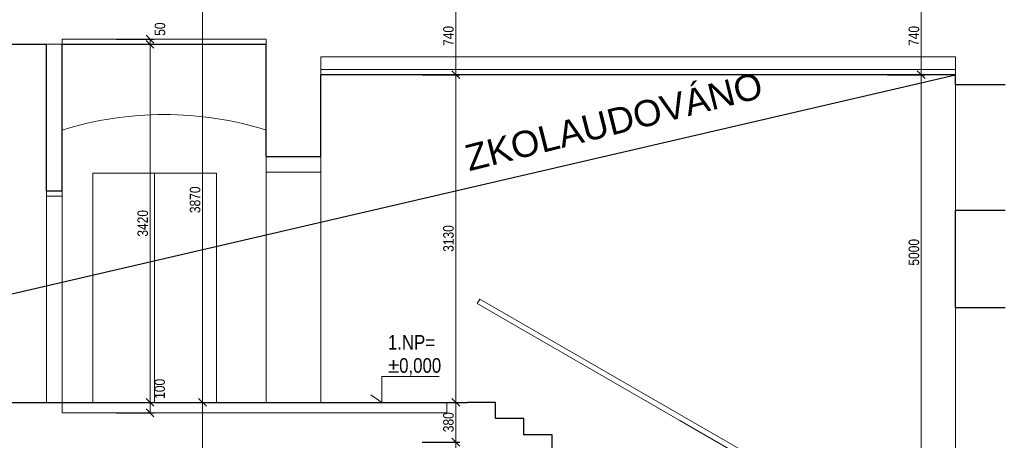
# Model space of a CAD drawing. Header units: millimetres. Extents: x -300958 to -108039, y 30118 to 292543.
# Tile 37 of 256: x -226438 to -217035, y 94295 to 98314. Entities that reach past the tile are written whole.
import ezdxf

# ---------------------------------------------------------------- set-up
doc = ezdxf.new("R2010")
doc.units = ezdxf.units.MM
doc.header["$MEASUREMENT"] = 0
doc.layers.get('0').update_dxf_attribs({"lineweight": 13})
doc.layers.get('Defpoints').update_dxf_attribs({"color": 3, "lineweight": 13})
for name, color, linetype, lineweight in [('dims', 7, 'Continuous', 9), ('ETAPY', 7, 'Continuous', 0), ('Materiály', 1, 'Continuous', 13), ('tenka', 7, 'Continuous', 13), ('výškové kóty', 7, 'Continuous', 13), ('walls', 7, 'Continuous', 13)]:
    doc.layers.add(name, color=color, linetype=linetype, lineweight=lineweight)
doc.styles.add('GENERATED_STYLE_8', font='arial.ttf')
doc.styles.add('STYLE-0', font='ARIALN.TTF')
doc.dimstyles.new('arch', dxfattribs={"dimscale": 50, "dimtxt": 2.5, "dimasz": 2.5, "dimexe": 1.25, "dimexo": 0.9, "dimtad": 1, "dimdec": 0, "dimtxsty": 'STYLE-0', "dimblk": 'ARCHTICK', "dimcen": 2.5, "dimadec": 0, "dimazin": 0, "dimtfac": 1, "dimtdec": 0, "dimtmove": 2, "dimatfit": 3, "dimldrblk": 'ARCHTICK', "dimfxl": 0, "dimarcsym": 0})

# ---------------------------------------------------------------- blocks, each defined once
blk = doc.blocks.new('_ArchTick')
at = {"color": 0, "linetype": 'ByBlock', "flags": 128}
blk.add_lwpolyline([(-0.5, -0.5), (0.5, 0.5)], dxfattribs=at)
blk = doc.blocks.new('*D510')
at = {"layer": 'Defpoints', "color": 0, "linetype": 'Continuous'}
for p in [(-222670.1, 94278.2), (-222670.1, 90108.2), (-222273.1, 90108.2)]:
    blk.add_point(p, dxfattribs=at)
at = {"layer": 'dims', "color": 0, "linetype": 'Continuous', "lineweight": -2}
for p, q in [((-222595.1, 94278.2), (-222235.6, 94278.2)), ((-222595.1, 90108.2), (-222235.6, 90108.2))]:
    blk.add_line(p, q, dxfattribs=at)
at = {"layer": 'dims', "linetype": 'Continuous', "lineweight": 0}
blk.add_line((-222273.1, 94278.2), (-222273.1, 90108.2), dxfattribs=at)
at = {"layer": 'dims', "linetype": 'Continuous', "lineweight": 0, "xscale": 75, "yscale": 75, "zscale": 75}
for p, rotation in [((-222273.1, 94278.2), 90), ((-222273.1, 90108.2), 270)]:
    blk.add_blockref('_ArchTick', p, dxfattribs=dict(at, rotation=rotation))
at = {"layer": 'dims', "color": 0, "linetype": 'Continuous', "insert": (-222342.9, 92193.2), "char_height": 100, "attachment_point": 5, "rotation": 90, "style": 'STYLE-0'}
blk.add_mtext('4170', dxfattribs=at)
blk = doc.blocks.new('*D556')
at = {"layer": 'Defpoints', "color": 0, "linetype": 'Continuous'}
for p in [(-222670.1, 97788.2), (-222670.1, 94658.2), (-222273.1, 94658.2)]:
    blk.add_point(p, dxfattribs=at)
at = {"layer": 'dims', "color": 0, "linetype": 'Continuous', "lineweight": -2}
for p, q in [((-222595.1, 97788.2), (-222235.6, 97788.2)), ((-222595.1, 94658.2), (-222235.6, 94658.2))]:
    blk.add_line(p, q, dxfattribs=at)
at = {"layer": 'dims', "linetype": 'Continuous', "lineweight": 0}
blk.add_line((-222273.1, 97788.2), (-222273.1, 94658.2), dxfattribs=at)
at = {"layer": 'dims', "linetype": 'Continuous', "lineweight": 0, "xscale": 75, "yscale": 75, "zscale": 75}
for p, rotation in [((-222273.1, 97788.2), 90), ((-222273.1, 94658.2), 270)]:
    blk.add_blockref('_ArchTick', p, dxfattribs=dict(at, rotation=rotation))
at = {"layer": 'dims', "color": 0, "linetype": 'Continuous', "insert": (-222342.9, 96223.2), "char_height": 100, "attachment_point": 5, "rotation": 90, "style": 'STYLE-0'}
blk.add_mtext('3130', dxfattribs=at)
blk = doc.blocks.new('*D557')
at = {"layer": 'Defpoints', "color": 0, "linetype": 'Continuous'}
for p in [(-222670.1, 94658.2), (-222670.1, 94278.2), (-222273.1, 94278.2)]:
    blk.add_point(p, dxfattribs=at)
at = {"layer": 'dims', "color": 0, "linetype": 'Continuous', "lineweight": -2}
for p, q in [((-222595.1, 94658.2), (-222235.6, 94658.2)), ((-222595.1, 94278.2), (-222235.6, 94278.2))]:
    blk.add_line(p, q, dxfattribs=at)
at = {"layer": 'dims', "linetype": 'Continuous', "lineweight": 0}
blk.add_line((-222273.1, 94658.2), (-222273.1, 94278.2), dxfattribs=at)
at = {"layer": 'dims', "linetype": 'Continuous', "lineweight": 0, "xscale": 75, "yscale": 75, "zscale": 75}
for p, rotation in [((-222273.1, 94658.2), 90), ((-222273.1, 94278.2), 270)]:
    blk.add_blockref('_ArchTick', p, dxfattribs=dict(at, rotation=rotation))
at = {"layer": 'dims', "color": 0, "linetype": 'Continuous', "insert": (-222342.9, 94468.2), "char_height": 100, "attachment_point": 5, "rotation": 90, "style": 'STYLE-0'}
blk.add_mtext('380', dxfattribs=at)
blk = doc.blocks.new('*D558')
at = {"layer": 'Defpoints', "color": 0, "linetype": 'Continuous'}
for p in [(-222670.1, 98528.2), (-222670.1, 97788.2), (-222273.1, 97788.2)]:
    blk.add_point(p, dxfattribs=at)
at = {"layer": 'dims', "color": 0, "linetype": 'Continuous', "lineweight": -2}
for p, q in [((-222595.1, 98528.2), (-222235.6, 98528.2)), ((-222595.1, 97788.2), (-222235.6, 97788.2))]:
    blk.add_line(p, q, dxfattribs=at)
at = {"layer": 'dims', "linetype": 'Continuous', "lineweight": 0}
blk.add_line((-222273.1, 98528.2), (-222273.1, 97788.2), dxfattribs=at)
at = {"layer": 'dims', "linetype": 'Continuous', "lineweight": 0, "xscale": 75, "yscale": 75, "zscale": 75}
for p, rotation in [((-222273.1, 98528.2), 90), ((-222273.1, 97788.2), 270)]:
    blk.add_blockref('_ArchTick', p, dxfattribs=dict(at, rotation=rotation))
at = {"layer": 'dims', "color": 0, "linetype": 'Continuous', "insert": (-222342.9, 98158.2), "char_height": 100, "attachment_point": 5, "rotation": 90, "style": 'STYLE-0'}
blk.add_mtext('740', dxfattribs=at)
blk = doc.blocks.new('*D567')
at = {"layer": 'Defpoints', "color": 0, "linetype": 'Continuous'}
for p in [(-225089.5, 98528.2), (-225089.5, 94658.2), (-224692.6, 94658.2)]:
    blk.add_point(p, dxfattribs=at)
at = {"layer": 'dims', "color": 0, "linetype": 'Continuous', "lineweight": -2}
for p, q in [((-225014.5, 98528.2), (-224655.1, 98528.2)), ((-225014.5, 94658.2), (-224655.1, 94658.2))]:
    blk.add_line(p, q, dxfattribs=at)
at = {"layer": 'dims', "linetype": 'Continuous', "lineweight": 0}
blk.add_line((-224692.6, 98528.2), (-224692.6, 94658.2), dxfattribs=at)
at = {"layer": 'dims', "linetype": 'Continuous', "lineweight": 0, "xscale": 75, "yscale": 75, "zscale": 75}
for p, rotation in [((-224692.6, 98528.2), 90), ((-224692.6, 94658.2), 270)]:
    blk.add_blockref('_ArchTick', p, dxfattribs=dict(at, rotation=rotation))
at = {"layer": 'dims', "color": 0, "linetype": 'Continuous', "insert": (-224762.4, 96593.2), "char_height": 100, "attachment_point": 5, "rotation": 90, "style": 'STYLE-0'}
blk.add_mtext('3870', dxfattribs=at)
blk = doc.blocks.new('*D568')
at = {"layer": 'Defpoints', "color": 0, "linetype": 'Continuous'}
for p in [(-225089.5, 94658.2), (-225089.5, 91458.2), (-224692.6, 91458.2)]:
    blk.add_point(p, dxfattribs=at)
at = {"layer": 'dims', "color": 0, "linetype": 'Continuous', "lineweight": -2}
for p, q in [((-225014.5, 94658.2), (-224655.1, 94658.2)), ((-225014.5, 91458.2), (-224655.1, 91458.2))]:
    blk.add_line(p, q, dxfattribs=at)
at = {"layer": 'dims', "linetype": 'Continuous', "lineweight": 0}
blk.add_line((-224692.6, 94658.2), (-224692.6, 91458.2), dxfattribs=at)
at = {"layer": 'dims', "linetype": 'Continuous', "lineweight": 0, "xscale": 75, "yscale": 75, "zscale": 75}
for p, rotation in [((-224692.6, 94658.2), 90), ((-224692.6, 91458.2), 270)]:
    blk.add_blockref('_ArchTick', p, dxfattribs=dict(at, rotation=rotation))
at = {"layer": 'dims', "color": 0, "linetype": 'Continuous', "insert": (-224762.4, 93058.2), "char_height": 100, "attachment_point": 5, "rotation": 90, "style": 'STYLE-0'}
blk.add_mtext('3200', dxfattribs=at)
blk = doc.blocks.new('*D571')
at = {"layer": 'Defpoints', "color": 0, "linetype": 'Continuous'}
for p in [(-225589.5, 98128.2), (-225589.5, 98078.2), (-225192.6, 98078.2)]:
    blk.add_point(p, dxfattribs=at)
at = {"layer": 'dims', "color": 0, "linetype": 'Continuous', "lineweight": -2}
for p, q in [((-225514.5, 98128.2), (-225155.1, 98128.2)), ((-225514.5, 98078.2), (-225155.1, 98078.2))]:
    blk.add_line(p, q, dxfattribs=at)
at = {"layer": 'dims', "linetype": 'Continuous', "lineweight": 0}
blk.add_line((-225192.6, 98128.2), (-225192.6, 98078.2), dxfattribs=at)
at = {"layer": 'dims', "linetype": 'Continuous', "lineweight": 0, "xscale": 75, "yscale": 75, "zscale": 75}
for p, rotation in [((-225192.6, 98128.2), 90), ((-225192.6, 98078.2), 270)]:
    blk.add_blockref('_ArchTick', p, dxfattribs=dict(at, rotation=rotation))
at = {"layer": 'dims', "color": 0, "linetype": 'Continuous', "insert": (-225097.8, 98223.4), "char_height": 100, "attachment_point": 5, "rotation": 90, "style": 'STYLE-0'}
blk.add_mtext('50', dxfattribs=at)
blk = doc.blocks.new('*D572')
at = {"layer": 'Defpoints', "color": 0, "linetype": 'Continuous'}
for p in [(-225589.5, 98078.2), (-225589.5, 94658.2), (-225192.6, 94658.2)]:
    blk.add_point(p, dxfattribs=at)
at = {"layer": 'dims', "color": 0, "linetype": 'Continuous', "lineweight": -2}
for p, q in [((-225514.5, 98078.2), (-225155.1, 98078.2)), ((-225514.5, 94658.2), (-225155.1, 94658.2))]:
    blk.add_line(p, q, dxfattribs=at)
at = {"layer": 'dims', "linetype": 'Continuous', "lineweight": 0}
blk.add_line((-225192.6, 98078.2), (-225192.6, 94658.2), dxfattribs=at)
at = {"layer": 'dims', "linetype": 'Continuous', "lineweight": 0, "xscale": 75, "yscale": 75, "zscale": 75}
for p, rotation in [((-225192.6, 98078.2), 90), ((-225192.6, 94658.2), 270)]:
    blk.add_blockref('_ArchTick', p, dxfattribs=dict(at, rotation=rotation))
at = {"layer": 'dims', "color": 0, "linetype": 'Continuous', "insert": (-225262.4, 96368.2), "char_height": 100, "attachment_point": 5, "rotation": 90, "style": 'STYLE-0'}
blk.add_mtext('3420', dxfattribs=at)
blk = doc.blocks.new('*D573')
at = {"layer": 'Defpoints', "color": 0, "linetype": 'Continuous'}
for p in [(-225589.5, 94658.2), (-225589.5, 94558.2), (-225192.6, 94558.2)]:
    blk.add_point(p, dxfattribs=at)
at = {"layer": 'dims', "color": 0, "linetype": 'Continuous', "lineweight": -2}
for p, q in [((-225514.5, 94658.2), (-225155.1, 94658.2)), ((-225514.5, 94558.2), (-225155.1, 94558.2))]:
    blk.add_line(p, q, dxfattribs=at)
at = {"layer": 'dims', "linetype": 'Continuous', "lineweight": 0}
blk.add_line((-225192.6, 94658.2), (-225192.6, 94558.2), dxfattribs=at)
at = {"layer": 'dims', "linetype": 'Continuous', "lineweight": 0, "xscale": 75, "yscale": 75, "zscale": 75}
for p, rotation in [((-225192.6, 94658.2), 90), ((-225192.6, 94558.2), 270)]:
    blk.add_blockref('_ArchTick', p, dxfattribs=dict(at, rotation=rotation))
at = {"layer": 'dims', "color": 0, "linetype": 'Continuous', "insert": (-225100.3, 94787.1), "char_height": 100, "attachment_point": 5, "rotation": 90, "style": 'STYLE-0'}
blk.add_mtext('100', dxfattribs=at)
blk = doc.blocks.new('*D818')
at = {"layer": 'Defpoints', "color": 0, "linetype": 'Continuous'}
for p in [(-218225.6, 98528.2), (-218225.6, 97788.2), (-217828.6, 97788.2)]:
    blk.add_point(p, dxfattribs=at)
at = {"layer": 'dims', "color": 0, "linetype": 'Continuous', "lineweight": -2}
for p, q in [((-218150.6, 98528.2), (-217791.1, 98528.2)), ((-218150.6, 97788.2), (-217791.1, 97788.2))]:
    blk.add_line(p, q, dxfattribs=at)
at = {"layer": 'dims', "linetype": 'Continuous', "lineweight": 0}
blk.add_line((-217828.6, 98528.2), (-217828.6, 97788.2), dxfattribs=at)
at = {"layer": 'dims', "linetype": 'Continuous', "lineweight": 0, "xscale": 75, "yscale": 75, "zscale": 75}
for p, rotation in [((-217828.6, 98528.2), 90), ((-217828.6, 97788.2), 270)]:
    blk.add_blockref('_ArchTick', p, dxfattribs=dict(at, rotation=rotation))
at = {"layer": 'dims', "color": 0, "linetype": 'Continuous', "insert": (-217898.4, 98158.2), "char_height": 100, "attachment_point": 5, "rotation": 90, "style": 'STYLE-0'}
blk.add_mtext('740', dxfattribs=at)
blk = doc.blocks.new('*D819')
at = {"layer": 'Defpoints', "color": 0, "linetype": 'Continuous'}
for p in [(-218225.6, 97788.2), (-218225.6, 92788.2), (-217828.6, 92788.2)]:
    blk.add_point(p, dxfattribs=at)
at = {"layer": 'dims', "color": 0, "linetype": 'Continuous', "lineweight": -2}
for p, q in [((-218150.6, 97788.2), (-217791.1, 97788.2)), ((-218150.6, 92788.2), (-217791.1, 92788.2))]:
    blk.add_line(p, q, dxfattribs=at)
at = {"layer": 'dims', "linetype": 'Continuous', "lineweight": 0}
blk.add_line((-217828.6, 97788.2), (-217828.6, 92788.2), dxfattribs=at)
at = {"layer": 'dims', "linetype": 'Continuous', "lineweight": 0, "xscale": 75, "yscale": 75, "zscale": 75}
for p, rotation in [((-217828.6, 97788.2), 90), ((-217828.6, 92788.2), 270)]:
    blk.add_blockref('_ArchTick', p, dxfattribs=dict(at, rotation=rotation))
at = {"layer": 'dims', "color": 0, "linetype": 'Continuous', "insert": (-217898.4, 96091.4), "char_height": 100, "attachment_point": 5, "rotation": 90, "style": 'STYLE-0'}
blk.add_mtext('5000', dxfattribs=at)

msp = doc.modelspace()

# ---------------------------------------------------------------- linework, layer by layer
at = {"layer": 'ETAPY', "linetype": 'Continuous', "lineweight": 30}
msp.add_line((-232532.6, 94298.2), (-217502.6, 97788.2), dxfattribs=at)
at = {"layer": 'Materiály', "linetype": 'Continuous', "lineweight": 0}
for p, q in [((-226182.6, 98078.2), (-226032.6, 98078.2)), ((-223562.6, 97958.2), (-217502.6, 97958.2))]:
    msp.add_line(p, q, dxfattribs=at)
at = {"layer": 'Materiály', "linetype": 'Continuous'}
msp.add_line((-223562.6, 97958.2), (-217502.6, 97958.2), dxfattribs=at)
at = {"layer": 'Materiály', "linetype": 'Continuous', "lineweight": 0, "flags": 128}
msp.add_lwpolyline([(-224082.6, 98128.2), (-224082.6, 98078.2), (-226032.6, 98078.2), (-226032.6, 98128.2)], close=True, dxfattribs=at)
at = {"layer": 'Materiály', "linetype": 'Continuous', "flags": 128}
msp.add_lwpolyline([(-217502.6, 97838.2), (-217502.6, 97788.2), (-223562.6, 97788.2), (-223562.6, 97838.2)], close=True, dxfattribs=at)
at = {"layer": 'tenka', "linetype": 'Continuous'}
for p, q in [((-223562.6, 97788.2), (-223562.6, 97958.2)), ((-217502.6, 97788.2), (-217502.6, 97958.2)), ((-217502.6, 97693.2), (-217502.6, 96493.2)), ((-224082.6, 97008.2), (-224082.6, 94658.2)), ((-223562.6, 97008.2), (-223562.6, 94658.2)), ((-225739.6, 96848.2), (-225739.6, 94658.2)), ((-224559.6, 96848.2), (-225739.6, 96848.2)), ((-225149.6, 96848.2), (-225149.6, 94658.2)), ((-224559.6, 96848.2), (-224559.6, 94658.2)), ((-224082.6, 96858.2), (-223562.6, 96858.2)), ((-226182.6, 96678.2), (-226182.6, 94658.2)), ((-226032.6, 96678.2), (-226032.6, 94658.2)), ((-226182.6, 96628.2), (-226032.6, 96628.2)), ((-222067.6, 95601.4), (-222042.6, 95644.7)), ((-222042.6, 95644.7), (-220134.5, 94543.4)), ((-222067.6, 95601.4), (-220134.5, 94485.7)), ((-217502.6, 95563.2), (-217502.6, 92788.2)), ((-226032.6, 94658.2), (-226032.6, 94558.2)), ((-222357.6, 94558.2), (-222357.6, 94658.2)), ((-226032.6, 94558.2), (-222357.6, 94558.2)), ((-220134.5, 94543.4), (-218772.6, 93757.4)), ((-220134.5, 94485.7), (-218797.6, 93714.1))]:
    msp.add_line(p, q, dxfattribs=at)
at = {"layer": 'tenka', "linetype": 'Continuous', "extrusion": (0, 0, -1)}
msp.add_arc((225057.6, 94164.4), 3243.7, 72.50768, 107.49232, dxfattribs=at)
at = {"layer": 'výškové kóty', "linetype": 'Continuous', "lineweight": 0, "flags": 128}
msp.add_lwpolyline([(-222430.4, 94903.6), (-222979.1, 94903.6), (-222979.1, 94658.2), (-223085.5, 94728.6)], dxfattribs=at)
at = {"layer": 'walls', "linetype": 'Continuous', "lineweight": 30}
for p, q in [((-228019.5, 98078.2), (-226182.6, 98078.2)), ((-226182.6, 96678.2), (-226182.6, 98078.2)), ((-226032.6, 98078.2), (-224082.6, 98078.2)), ((-226032.6, 96678.2), (-226032.6, 98078.2)), ((-224082.6, 97008.2), (-224082.6, 98078.2)), ((-223562.6, 97008.2), (-223562.6, 97788.2)), ((-217502.6, 97788.2), (-223562.6, 97788.2)), ((-217502.6, 97693.2), (-217502.6, 97788.2)), ((-217502.6, 97693.2), (-217027.6, 97693.2)), ((-224082.6, 97008.2), (-223562.6, 97008.2)), ((-226182.6, 96678.2), (-226032.6, 96678.2)), ((-217502.6, 95563.2), (-217502.6, 96493.2)), ((-217502.6, 96493.2), (-217027.6, 96493.2)), ((-217502.6, 95563.2), (-217027.6, 95563.2)), ((-227832.6, 94658.2), (-222162.6, 94658.2))]:
    msp.add_line(p, q, dxfattribs=at)
at = {"layer": 'walls', "linetype": 'Continuous', "lineweight": 30, "flags": 128}
for points in [[(-221892.6, 94502.3), (-221892.6, 94658.1), (-222162.6, 94658.1)], [(-221622.6, 94346.5), (-221622.6, 94502.3), (-221892.6, 94502.3)], [(-221352.6, 94190.6), (-221352.6, 94346.5), (-221622.6, 94346.5)]]:
    msp.add_lwpolyline(points, dxfattribs=at)
at = {"layer": 'walls', "linetype": 'Continuous', "lineweight": 30}
msp.add_point((-226032.6, 98078.2), dxfattribs=at)

# ---------------------------------------------------------------- texts
at = {"layer": 'ETAPY', "linetype": 'Continuous', "lineweight": 30, "insert": (-222206.6, 97107.5), "char_height": 250, "width": 1917.071, "attachment_point": 1, "rotation": 14.1174, "style": 'GENERATED_STYLE_8'}
msp.add_mtext('\\A1;ZKOLAUDOVÁNO', dxfattribs=at)
at = {"layer": 'výškové kóty', "linetype": 'Continuous', "lineweight": 0, "char_height": 140, "width": 1046.843, "attachment_point": 1, "style": 'STYLE-0'}
for s, insert in [('1.NP=', (-222921.3, 95301.2)), ('±0,000', (-222921.3, 95080.5))]:
    msp.add_mtext(s, dxfattribs=dict(at, insert=insert))

# ---------------------------------------------------------------- dimensions: what is measured, and where the dimension line sits
at = {"layer": 'dims', "linetype": 'Continuous'}
for base, p1, p2, picture, middle in [((-224692.6, 94658.2), (-225089.5, 98528.2), (-225089.5, 94658.2), '*D567', (-224762.4, 96593.2)), ((-222273.1, 97788.2), (-222670.1, 98528.2), (-222670.1, 97788.2), '*D558', (-222342.9, 98158.2)), ((-217828.6, 97788.2), (-218225.6, 98528.2), (-218225.6, 97788.2), '*D818', (-217898.4, 98158.2)), ((-225192.6, 94658.2), (-225589.5, 98078.2), (-225589.5, 94658.2), '*D572', (-225262.4, 96368.2)), ((-222273.1, 94658.2), (-222670.1, 97788.2), (-222670.1, 94658.2), '*D556', (-222342.9, 96223.2)), ((-224692.6, 91458.2), (-225089.5, 94658.2), (-225089.5, 91458.2), '*D568', (-224762.4, 93058.2)), ((-222273.1, 94278.2), (-222670.1, 94658.2), (-222670.1, 94278.2), '*D557', (-222342.9, 94468.2)), ((-222273.1, 90108.2), (-222670.1, 94278.2), (-222670.1, 90108.2), '*D510', (-222342.9, 92193.2))]:
    dim = msp.add_linear_dim(base=base, p1=p1, p2=p2, angle=90, dimstyle='arch', override={"dimtxt": 2, "dimasz": 1.5, "dimexe": 0.75, "dimexo": 1.5, "dimgap": 0.375, "dimcen": 0.05, "dimclrd": 256, "dimlwd": 0}, dxfattribs=at)
    dim.commit()
    dim.dimension.update_dxf_attribs({"geometry": picture, "text_midpoint": middle})
for base, p1, p2, picture, middle in [((-225192.6, 98078.2), (-225589.5, 98128.2), (-225589.5, 98078.2), '*D571', (-225097.8, 98223.4)), ((-217828.6, 92788.2), (-218225.6, 97788.2), (-218225.6, 92788.2), '*D819', (-217898.4, 96091.4)), ((-225192.6, 94558.2), (-225589.5, 94658.2), (-225589.5, 94558.2), '*D573', (-225100.3, 94787.1))]:
    dim = msp.add_linear_dim(base=base, p1=p1, p2=p2, angle=90, dimstyle='arch', override={"dimtxt": 2, "dimasz": 1.5, "dimexe": 0.75, "dimexo": 1.5, "dimgap": 0.375, "dimcen": 0.05, "dimclrd": 256, "dimlwd": 0}, dxfattribs=at)
    dim.commit()
    dim.dimension.update_dxf_attribs({"geometry": picture, "text_midpoint": middle, "dimtype": 160})

doc.saveas('drawing.dxf')
